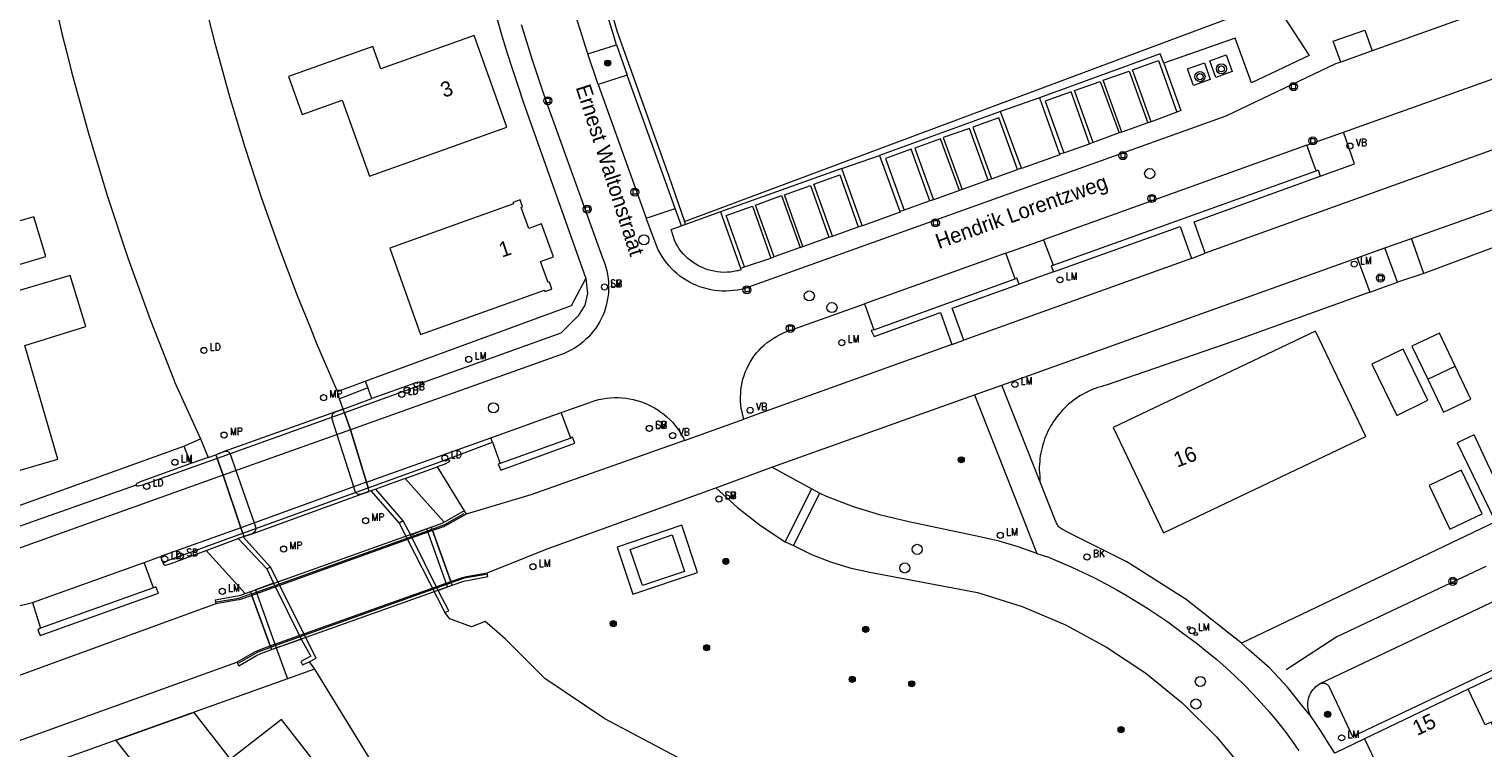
# Model space of a CAD drawing. Header units: metres. Extents: x 138165 to 154469, y 480134 to 494189.
# Tile 251 of 256: x 147714 to 147834, y 485683 to 485742. Entities that reach past the tile are written whole.
import ezdxf

# ---------------------------------------------------------------- set-up
doc = ezdxf.new("R2010")
doc.units = ezdxf.units.M
doc.header["$LTSCALE"] = 0.001
doc.header["$MEASUREMENT"] = 0
for name, color, linetype, lineweight in [('Level 5', 7, 'Continuous', 0), ('TOP-L-topo objecten punt', 7, 'Continuous', 0), ('TOP-L-topo objecten vlak', 7, 'Continuous', 0), ('TOP-L-verharding molgoot', 7, 'Continuous', 0), ('TOP-T-topo huisnummering naamgeving', 7, 'Continuous', 0), ('TOP_L_ballustrade', 7, 'Continuous', 0)]:
    doc.layers.add(name, color=color, linetype=linetype, lineweight=lineweight)
doc.styles.add('Style-INTL_ISO', font='INTL_ISO.shx')
doc.styles.add('Style-STANDARD', font='STANDARD.shx')

# ---------------------------------------------------------------- blocks, each defined once
blk = doc.blocks.new('12')
at = {"layer": 'TOP-L-topo objecten punt', "color": 7, "linetype": 'Continuous', "lineweight": 0}
blk.add_circle((0, 0), 0.025, dxfattribs=at)
at = {"layer": 'TOP-L-topo objecten punt', "color": 7, "linetype": 'Continuous', "lineweight": 0, "style": 'Style-STANDARD'}
blk.add_text('MP', height=0.06, dxfattribs=at).set_placement((0.0483, 0))
blk = doc.blocks.new('24')
at = {"layer": 'TOP-L-topo objecten punt', "color": 7, "linetype": 'Continuous', "lineweight": 0}
for radius in [0.025, 0.0182, 0.0115, 0.005]:
    blk.add_circle((0, 0), radius, dxfattribs=at)
blk = doc.blocks.new('121')
at = {"layer": 'TOP-L-topo objecten punt', "color": 7, "linetype": 'Continuous', "lineweight": 0}
blk.add_circle((0, 0), 0.025, dxfattribs=at)
at = {"layer": 'TOP-L-topo objecten punt', "color": 7, "linetype": 'Continuous', "lineweight": 0, "style": 'Style-STANDARD'}
blk.add_text('LD', height=0.06, dxfattribs=at).set_placement((0.0483, 0))
blk = doc.blocks.new('39')
at = {"layer": 'TOP-L-topo objecten punt', "color": 7, "linetype": 'Continuous', "lineweight": 0}
for p, q in [((0.0175, 0.0175), (-0.0175, 0.0175)), ((-0.0175, 0.0175), (-0.0175, -0.0175)), ((0.0175, 0.0175), (0.0175, -0.0175)), ((0.0175, -0.0175), (-0.0175, -0.0175))]:
    blk.add_line(p, q, dxfattribs=at)
blk.add_circle((0, 0), 0.0332, dxfattribs=at)
blk = doc.blocks.new('*U13')
at = {"layer": 'Level 5', "color": 7, "linetype": 'Continuous', "lineweight": 0}
blk.add_circle((0, 0), 0.0415, dxfattribs=at)
blk = doc.blocks.new('150')
at = {"layer": 'Level 5', "color": 7, "linetype": 'Continuous', "lineweight": 0}
blk.add_blockref('*U13', (0, 0), dxfattribs=at)
blk = doc.blocks.new('72')
at = {"layer": 'TOP-L-topo objecten punt', "color": 7, "linetype": 'Continuous', "lineweight": 0}
blk.add_circle((0, 0), 0.025, dxfattribs=at)
at = {"layer": 'TOP-L-topo objecten punt', "color": 7, "linetype": 'Continuous', "lineweight": 0, "style": 'Style-STANDARD'}
blk.add_text('BK', height=0.06, dxfattribs=at).set_placement((0.0483, 0))
blk = doc.blocks.new('16')
at = {"layer": 'TOP-L-topo objecten punt', "color": 7, "linetype": 'Continuous', "lineweight": 0}
blk.add_circle((0, 0), 0.025, dxfattribs=at)
at = {"layer": 'TOP-L-topo objecten punt', "color": 7, "linetype": 'Continuous', "lineweight": 0, "style": 'Style-STANDARD'}
blk.add_text('LM', height=0.06, dxfattribs=at).set_placement((0.0483, 0))
blk = doc.blocks.new('10')
at = {"layer": 'TOP-L-topo objecten punt', "linetype": 'Continuous', "lineweight": 0}
blk.add_circle((0, 0), 0.0125, dxfattribs=at)
blk = doc.blocks.new('175')
at = {"layer": 'TOP-L-topo objecten punt', "color": 7, "linetype": 'Continuous', "lineweight": 0}
blk.add_circle((0, 0), 0.025, dxfattribs=at)
at = {"layer": 'TOP-L-topo objecten punt', "color": 7, "linetype": 'Continuous', "lineweight": 0, "style": 'Style-STANDARD'}
blk.add_text('SB', height=0.06, dxfattribs=at).set_placement((0.0483, 0))
blk = doc.blocks.new('14')
at = {"layer": 'TOP-L-topo objecten punt', "color": 7, "linetype": 'Continuous', "lineweight": 0}
blk.add_circle((0, 0), 0.025, dxfattribs=at)
at = {"layer": 'TOP-L-topo objecten punt', "color": 7, "linetype": 'Continuous', "lineweight": 0, "style": 'Style-STANDARD'}
blk.add_text('VB', height=0.06, dxfattribs=at).set_placement((0.0483, 0))
blk = doc.blocks.new('27')
at = {"layer": 'TOP-L-topo objecten punt', "color": 7, "linetype": 'Continuous', "lineweight": 0}
for radius in [0.0415, 0.025]:
    blk.add_circle((0, 0), radius, dxfattribs=at)

msp = doc.modelspace()

# ---------------------------------------------------------------- linework, layer by layer
at = {"layer": 'TOP-L-topo objecten vlak', "flags": 128}
for points in [[(147745.31, 485773.48), (147752.17, 485745.17), (147752.49, 485743.97), (147752.87, 485742.62), (147753.27, 485741.27), (147753.67, 485739.93), (147754.1, 485738.6), (147754.54, 485737.27), (147754.99, 485735.94), (147755.46, 485734.62), (147760.13, 485721.4)], [(147754.48, 485762.38), (147757.18, 485751.27), (147757.45, 485750.02), (147757.74, 485748.77), (147758.05, 485747.53), (147758.36, 485746.28), (147758.7, 485745.05), (147759.05, 485743.82), (147759.42, 485742.59), (147759.8, 485741.37), (147760.2, 485740.15), (147760.29, 485739.87)], [(147762.65, 485740.61), (147762.29, 485741.79), (147761.86, 485743.22), (147761.45, 485744.65), (147761.06, 485746.08), (147760.68, 485747.52), (147760.31, 485748.97), (147759.96, 485750.41), (147759.63, 485751.86), (147756.93, 485762.9)], [(147739.73, 485712.12), (147738.04, 485716.03), (147737.5, 485717.37), (147736.44, 485719.99), (147734.93, 485723.98), (147733.49, 485728.07), (147732.14, 485732.19), (147730.89, 485736.34), (147729.74, 485740.54), (147728.66, 485744.75), (147727.66, 485748.99), (147726.65, 485753.21), (147726.1, 485755.5), (147725.64, 485757.43), (147725, 485760.01), (147724.65, 485761.67)], [(147807.97, 485757.56), (147819.56, 485739.74), (147814.83, 485737.5), (147813.48, 485741.16), (147807.62, 485739.12)], [(147713.52, 485756.44), (147714.6, 485752.01), (147715.66, 485747.57), (147716.71, 485743.13), (147717.09, 485741.55), (147717.48, 485739.97), (147717.88, 485738.39), (147719.29, 485733.25), (147720.83, 485728.15), (147722.51, 485723.1), (147724.34, 485718.03), (147726.3, 485713.02), (147726.35, 485712.92), (147728.48, 485708.22)], [(147768.25, 485726.09), (147814.3, 485743.29), (147805.97, 485756.41)], [(147759.95, 485755.07), (147759.24, 485754.89), (147760.96, 485747.86), (147762.67, 485741.77), (147766.96, 485729.83), (147768.25, 485726.09)], [(147837.64, 485744.74), (147824.76, 485740.11)], [(147754.83, 485742.29), (147755.26, 485740.88), (147755.7, 485739.47), (147756.16, 485738.07), (147756.63, 485736.67), (147757.12, 485735.28), (147761.5, 485723.1), (147761.58, 485722.91), (147761.69, 485722.62), (147761.78, 485722.33), (147761.86, 485722.03), (147761.92, 485721.73), (147761.96, 485721.42), (147761.99, 485721.12), (147762.01, 485720.81), (147762, 485720.51), (147761.99, 485720.2), (147761.95, 485719.89), (147761.9, 485719.59), (147761.83, 485719.29), (147761.75, 485718.99), (147761.66, 485718.7), (147761.55, 485718.42), (147761.42, 485718.14), (147761.28, 485717.87), (147761.12, 485717.6), (147760.95, 485717.34), (147760.77, 485717.1), (147760.58, 485716.86), (147760.37, 485716.63), (147760.15, 485716.42), (147759.93, 485716.21), (147759.69, 485716.02), (147759.44, 485715.84), (147759.18, 485715.67), (147758.91, 485715.52), (147758.64, 485715.38), (147758.36, 485715.26), (147740.8, 485708.96)], [(147822.18, 485739.19), (147821.55, 485740.91), (147824.14, 485741.83), (147824.76, 485740.11)], [(147742.35, 485729.82), (147753.65, 485733.86), (147750.96, 485741.39), (147743.29, 485738.65), (147742.63, 485740.48), (147735.71, 485738.01), (147736.82, 485734.9), (147740.11, 485736.08), (147742.35, 485729.82)], [(147760.29, 485739.87), (147762.65, 485740.61)], [(147762.65, 485740.61), (147763.53, 485738.12)], [(147761.15, 485737.35), (147760.29, 485739.87)], [(147807.62, 485739.12), (147807.33, 485739.87), (147797.41, 485736.27)], [(147813.25, 485738.43), (147811.89, 485737.93), (147811.4, 485739.3), (147812.75, 485739.79), (147813.25, 485738.43)], [(147824.76, 485740.11), (147822.18, 485739.19)], [(147822.39, 485733.43), (147841.36, 485740.21)], [(147822.18, 485739.19), (147821.73, 485739.05), (147812.72, 485734.76), (147773.11, 485720.57), (147772.9, 485720.52), (147772.59, 485720.46), (147772.28, 485720.42), (147771.97, 485720.39), (147771.66, 485720.37), (147771.35, 485720.38), (147771.03, 485720.4), (147770.72, 485720.43), (147770.42, 485720.48), (147770.11, 485720.55), (147769.81, 485720.63), (147769.51, 485720.73), (147769.22, 485720.84), (147768.93, 485720.97), (147768.65, 485721.11), (147768.39, 485721.26), (147768.12, 485721.43), (147767.87, 485721.61), (147767.62, 485721.81), (147767.39, 485722.02), (147767.17, 485722.24), (147766.96, 485722.47), (147766.76, 485722.71), (147766.57, 485722.96), (147766.4, 485723.22), (147766.24, 485723.49), (147766.09, 485723.76), (147765.96, 485724.05), (147765.1, 485726.38)], [(147804.18, 485733.45), (147802.65, 485737.7), (147804.77, 485738.46), (147806.31, 485734.21)], [(147806.59, 485734.3), (147805.06, 485738.55), (147807.19, 485739.33), (147808.7, 485735.08)], [(147807.62, 485739.12), (147809.03, 485735.21), (147808.7, 485735.08)], [(147811.45, 485737.76), (147810.08, 485737.26), (147809.58, 485738.64), (147810.96, 485739.14), (147811.45, 485737.76)], [(147763.53, 485738.12), (147761.15, 485737.35)], [(147761.15, 485737.35), (147765.1, 485726.38)], [(147767.49, 485727.17), (147766.56, 485729.68), (147763.53, 485738.12)], [(147801.82, 485732.6), (147800.28, 485736.85), (147802.41, 485737.61), (147803.95, 485733.37)], [(147797.41, 485736.27), (147794.22, 485735.14)], [(147797.41, 485736.27), (147799.07, 485731.63)], [(147801.52, 485732.49), (147800.01, 485736.76), (147797.87, 485735.98), (147799.4, 485731.74)], [(147794.22, 485735.14), (147784.28, 485731.53)], [(147795.93, 485730.48), (147794.22, 485735.14)], [(147808.7, 485735.08), (147806.59, 485734.3)], [(147713.36, 485726.07), (147711.04, 485733.72), (147700.14, 485730.44), (147702.52, 485722.4), (147708.21, 485724.06), (147709.06, 485721.21), (147715.76, 485723.23), (147714.79, 485726.47), (147713.36, 485726.07)], [(147793.19, 485729.49), (147791.65, 485733.75), (147789.51, 485732.99), (147791.07, 485728.73)], [(147795.61, 485730.37), (147794.08, 485734.61), (147791.94, 485733.85), (147793.47, 485729.61)], [(147804.18, 485733.45), (147803.95, 485733.37)], [(147806.31, 485734.21), (147804.18, 485733.45)], [(147806.59, 485734.3), (147806.31, 485734.21)], [(147841.6, 485734.49), (147811.03, 485723.48)], [(147819.38, 485732.37), (147822.39, 485733.43)], [(147820.48, 485729.82), (147823.31, 485730.83), (147822.39, 485733.43)], [(147790.83, 485728.65), (147789.29, 485732.9), (147787.17, 485732.13), (147788.7, 485727.88)], [(147819.38, 485732.37), (147797.75, 485724.6)], [(147799.4, 485731.74), (147801.52, 485732.49)], [(147801.82, 485732.6), (147801.52, 485732.49)], [(147803.95, 485733.37), (147801.82, 485732.6)], [(147820.15, 485730.27), (147819.38, 485732.37)], [(147781.18, 485730.44), (147784.28, 485731.53)], [(147784.28, 485731.53), (147785.94, 485726.91)], [(147788.41, 485727.78), (147786.87, 485732.03), (147784.76, 485731.26), (147786.29, 485727.02)], [(147799.07, 485731.63), (147799.08, 485731.57), (147795.94, 485730.44), (147795.93, 485730.48)], [(147799.4, 485731.74), (147799.07, 485731.63)], [(147781.18, 485730.44), (147771.19, 485726.88)], [(147780.4, 485724.9), (147778.87, 485729.16), (147781, 485729.92), (147782.52, 485725.65)], [(147782.84, 485725.78), (147781.18, 485730.44)], [(147793.47, 485729.61), (147795.61, 485730.37)], [(147795.93, 485730.48), (147795.61, 485730.37)], [(147798.53, 485722.51), (147820.15, 485730.27)], [(147820.15, 485730.27), (147820.31, 485730.33), (147820.48, 485729.82)], [(147777.98, 485724.04), (147776.46, 485728.28), (147778.6, 485729.06), (147780.09, 485724.8)], [(147791.07, 485728.73), (147790.83, 485728.65)], [(147793.19, 485729.49), (147791.07, 485728.73)], [(147793.47, 485729.61), (147793.19, 485729.49)], [(147811.03, 485723.48), (147810.11, 485726.08), (147820.48, 485729.82)], [(147745.35, 485720.2), (147746.56, 485716.81), (147756.73, 485720.45), (147756.77, 485720.34), (147757.35, 485720.54), (147757.14, 485721.12), (147757.03, 485721.08), (147756.42, 485722.81), (147757.47, 485723.18), (147757.04, 485724.39), (147756.5, 485725.91), (147755.44, 485725.53), (147754.83, 485727.25), (147754.94, 485727.29), (147754.73, 485727.87), (147754.15, 485727.66), (147754.19, 485727.55), (147744.02, 485723.91), (147745.35, 485720.2)], [(147775.62, 485723.19), (147774.09, 485727.45), (147776.21, 485728.22), (147777.75, 485723.97)], [(147788.41, 485727.78), (147786.29, 485727.02)], [(147788.7, 485727.88), (147788.41, 485727.78)], [(147790.83, 485728.65), (147788.7, 485727.88)], [(147827.97, 485724.69), (147836.78, 485727.83)], [(147765.1, 485726.38), (147767.49, 485727.17)], [(147768.01, 485725.74), (147767.49, 485727.17)], [(147771.19, 485726.88), (147768.33, 485725.86)], [(147771.19, 485726.88), (147772.84, 485722.25)], [(147773.18, 485722.36), (147771.68, 485726.58), (147773.82, 485727.35), (147775.35, 485723.09)], [(147785.94, 485726.91), (147785.96, 485726.86), (147782.86, 485725.73), (147782.84, 485725.78)], [(147786.29, 485727.02), (147785.94, 485726.91)], [(147772.84, 485722.25), (147772.88, 485722.12), (147772.62, 485722.05), (147772.54, 485722.03), (147772.27, 485721.98), (147772.01, 485721.94), (147771.74, 485721.92), (147771.47, 485721.91), (147771.2, 485721.93), (147770.93, 485721.95), (147770.67, 485722), (147770.4, 485722.06), (147770.15, 485722.13), (147769.89, 485722.22), (147769.64, 485722.33), (147769.4, 485722.44), (147769.17, 485722.58), (147768.95, 485722.72), (147768.73, 485722.88), (147768.52, 485723.06), (147768.33, 485723.24), (147768.14, 485723.44), (147767.97, 485723.64), (147767.81, 485723.86), (147767.66, 485724.09), (147767.53, 485724.32), (147767.41, 485724.56), (147767.15, 485725.43), (147768.01, 485725.74)], [(147768.33, 485725.86), (147768.01, 485725.74)], [(147768.33, 485725.86), (147768.25, 485726.09)], [(147780.4, 485724.9), (147782.52, 485725.65)], [(147782.52, 485725.65), (147782.84, 485725.78)], [(147798.57, 485721.95), (147808.97, 485725.68), (147809.91, 485723.05)], [(147837.74, 485725.07), (147829, 485721.82)], [(147777.75, 485723.97), (147775.62, 485723.19)], [(147777.75, 485723.97), (147777.98, 485724.04)], [(147777.98, 485724.04), (147780.09, 485724.8)], [(147780.09, 485724.8), (147780.4, 485724.9)], [(147794.64, 485723.48), (147797.75, 485724.6)], [(147797.75, 485724.6), (147798.53, 485722.51)], [(147823.52, 485723.11), (147825.79, 485723.94)], [(147825.79, 485723.94), (147827.97, 485724.69)], [(147826.83, 485721.12), (147825.79, 485723.94)], [(147829, 485721.82), (147827.97, 485724.69)], [(147773.18, 485722.36), (147775.35, 485723.09)], [(147775.35, 485723.09), (147775.62, 485723.19)], [(147794.64, 485723.48), (147783.03, 485719.32)], [(147809.91, 485723.05), (147791.2, 485716.34)], [(147794.32, 485712.65), (147823.52, 485723.11)], [(147795.41, 485721.39), (147794.64, 485723.48)], [(147809.91, 485723.05), (147811.03, 485723.48)], [(147823.52, 485723.11), (147824.55, 485720.29)], [(147716.74, 485706.57), (147714.03, 485715.91), (147719.05, 485717.47), (147717.76, 485721.66), (147710.67, 485719.58), (147711.8, 485715.73), (147707.08, 485714.29), (147709.96, 485704.58), (147716.74, 485706.57)], [(147772.84, 485722.25), (147773.18, 485722.36)], [(147798.57, 485721.95), (147795.73, 485720.94)], [(147798.53, 485722.51), (147798.36, 485722.44), (147798.57, 485721.95)], [(147829, 485721.82), (147826.83, 485721.12)], [(147742, 485712.97), (147758.95, 485719.19), (147760.13, 485721.4)], [(147760.13, 485721.4), (147760.28, 485720.18), (147760.05, 485719.22), (147759.51, 485718.33), (147758.08, 485716.92), (147746.79, 485712.86)], [(147783.79, 485717.2), (147795.41, 485721.39)], [(147791.2, 485716.34), (147790.25, 485718.96), (147795.73, 485720.94)], [(147795.73, 485720.94), (147795.55, 485721.43), (147795.41, 485721.39)], [(147824.55, 485720.29), (147813.37, 485716.26), (147802.9, 485712.64), (147802.67, 485712.58), (147802.45, 485712.52), (147802.22, 485712.45), (147802, 485712.38), (147801.78, 485712.29), (147801.57, 485712.2), (147801.36, 485712.1), (147801.15, 485711.99), (147800.94, 485711.88), (147800.74, 485711.76), (147800.54, 485711.64), (147800.35, 485711.5), (147800.16, 485711.36), (147799.98, 485711.22), (147799.8, 485711.07), (147799.63, 485710.91), (147799.46, 485710.75), (147799.3, 485710.58), (147799.14, 485710.41), (147798.99, 485710.23), (147798.84, 485710.04), (147798.7, 485709.86), (147798.57, 485709.66), (147798.45, 485709.47), (147798.33, 485709.27), (147798.21, 485709.06), (147798.11, 485708.85), (147798.01, 485708.64), (147797.92, 485708.42), (147797.83, 485708.21), (147797.76, 485707.98), (147797.69, 485707.76), (147797.62, 485707.53), (147797.57, 485707.31), (147797.52, 485707.08), (147797.48, 485706.85), (147797.45, 485706.61), (147797.43, 485706.38), (147797.41, 485706.15), (147797.4, 485705.91), (147797.4, 485705.68), (147797.41, 485705.45), (147797.43, 485705.21), (147797.45, 485704.98), (147797.45, 485704.75)], [(147824.55, 485720.29), (147826.83, 485721.12)], [(147773.12, 485709.85), (147773.04, 485710.14), (147772.97, 485710.44), (147772.91, 485710.74), (147772.87, 485711.04), (147772.85, 485711.34), (147772.85, 485711.65), (147772.86, 485711.95), (147772.88, 485712.25), (147772.92, 485712.55), (147772.98, 485712.85), (147773.05, 485713.15), (147773.14, 485713.44), (147773.24, 485713.72), (147773.36, 485714), (147773.5, 485714.28), (147773.64, 485714.54), (147773.8, 485714.8), (147773.98, 485715.05), (147774.17, 485715.29), (147774.37, 485715.52), (147774.58, 485715.74), (147774.8, 485715.94), (147775.03, 485716.14), (147775.28, 485716.32), (147775.53, 485716.49), (147775.79, 485716.65), (147776.06, 485716.79), (147776.33, 485716.92), (147776.44, 485716.96), (147783.03, 485719.32)], [(147783.03, 485719.32), (147783.79, 485717.2)], [(147783.79, 485717.2), (147783.58, 485717.14), (147783.82, 485716.65), (147789.27, 485718.63), (147790.2, 485715.98)], [(147824.22, 485708.43), (147820.09, 485717.09), (147803.48, 485709.17), (147807.61, 485700.52), (147824.22, 485708.43)], [(147831.57, 485714.21), (147830.28, 485716.91), (147828.02, 485715.84), (147829.32, 485713.13)], [(147790.2, 485715.98), (147774.58, 485710.36), (147773.12, 485709.85)], [(147790.2, 485715.98), (147791.2, 485716.34)], [(147827.16, 485715.54), (147824.73, 485714.36), (147826.77, 485710.16), (147829.33, 485711.4), (147827.29, 485715.6), (147827.16, 485715.54)], [(147829.32, 485713.13), (147830.61, 485710.42), (147832.86, 485711.5), (147831.57, 485714.21)], [(147829.32, 485713.13), (147831.57, 485714.21)], [(147739.73, 485712.12), (147742, 485712.97)], [(147739.89, 485711.51), (147739.73, 485712.12)], [(147742.21, 485712.43), (147739.89, 485711.51)], [(147746.79, 485712.86), (147746.8, 485712.82), (147746.79, 485712.79), (147746.76, 485712.76), (147746.74, 485712.74), (147746.36, 485712.55), (147740.3, 485710.38), (147740.8, 485708.96)], [(147742, 485712.97), (147742.21, 485712.43)], [(147742.56, 485711.54), (147742.21, 485712.43)], [(147746.79, 485712.86), (147746.77, 485712.89), (147746.74, 485712.91), (147746.7, 485712.92), (147746.26, 485712.85), (147742.56, 485711.54)], [(147792.08, 485711.85), (147794.32, 485712.65)], [(147797.45, 485704.75), (147794.32, 485712.65)], [(147740.2, 485710.68), (147739.89, 485711.51)], [(147740.2, 485710.68), (147742.56, 485711.54)], [(147758.12, 485710.4), (147760.31, 485711.17), (147760.61, 485711.28), (147760.91, 485711.38), (147761.21, 485711.46), (147761.52, 485711.53), (147761.83, 485711.57), (147762.15, 485711.61), (147762.46, 485711.62), (147762.78, 485711.62), (147763.09, 485711.61), (147763.41, 485711.58), (147763.72, 485711.53), (147764.03, 485711.47), (147764.33, 485711.39), (147764.64, 485711.3), (147764.93, 485711.19), (147765.22, 485711.06), (147765.51, 485710.93), (147765.78, 485710.77), (147766.05, 485710.61), (147766.31, 485710.43), (147766.56, 485710.23), (147766.8, 485710.03), (147767.03, 485709.81), (147767.25, 485709.59), (147767.45, 485709.35), (147767.65, 485709.1), (147767.83, 485708.84), (147767.99, 485708.57), (147768.15, 485708.29), (147768.24, 485708.11)], [(147775.42, 485705.9), (147792.08, 485711.85)], [(147792.08, 485711.85), (147796.02, 485701.81), (147797.2, 485698.82)], [(147740.3, 485710.38), (147740.2, 485710.68), (147739.57, 485710.45), (147730.42, 485707.19), (147729.74, 485706.93), (147729.85, 485706.63)], [(147740.3, 485710.38), (147729.85, 485706.63)], [(147742.48, 485703.96), (147741.75, 485703.7), (147741.68, 485703.67), (147741.61, 485703.65), (147741.53, 485703.65), (147741.45, 485703.66), (147741.38, 485703.69), (147741.32, 485703.73), (147741.26, 485703.79), (147741.23, 485703.83), (147741.22, 485703.85), (147741.19, 485703.91), (147741.07, 485704.29), (147739.7, 485708.57), (147739.29, 485709.86), (147739.29, 485709.87), (147739.27, 485709.96), (147739.27, 485710.01), (147739.27, 485710.04), (147739.28, 485710.13), (147739.31, 485710.21), (147739.35, 485710.28), (147739.41, 485710.35), (147739.47, 485710.4), (147739.55, 485710.44), (147739.57, 485710.45), (147740.2, 485710.68)], [(147740.8, 485708.96), (147740.3, 485710.38)], [(147752.33, 485708.31), (147758.12, 485710.4)], [(147758.9, 485708.29), (147758.12, 485710.4)], [(147768.24, 485708.11), (147773.12, 485709.85)], [(147740.8, 485708.96), (147730.34, 485705.25)], [(147740.8, 485708.96), (147742.11, 485704.67)], [(147742.11, 485704.67), (147740.8, 485708.96)], [(147753.09, 485706.22), (147752.93, 485706.14), (147753.14, 485705.66), (147759.22, 485707.87), (147759.04, 485708.37), (147758.9, 485708.29)], [(147839.17, 485695.91), (147839.17, 485695.93), (147836.83, 485700.75), (147834.23, 485706.22), (147833.14, 485708.57), (147831.74, 485707.91), (147834.84, 485701.53), (147834.89, 485701.42)], [(147708.62, 485700.98), (147727.11, 485707.64)], [(147727.11, 485707.64), (147728.48, 485708.22)], [(147727.11, 485707.64), (147727.68, 485706.22)], [(147728.48, 485708.22), (147729.11, 485706.69)], [(147729.11, 485706.69), (147729.74, 485706.93), (147730.42, 485707.19), (147730.49, 485707.21), (147730.55, 485707.23), (147730.63, 485707.22), (147730.7, 485707.21), (147730.76, 485707.17), (147730.82, 485707.13), (147730.86, 485707.07), (147730.89, 485707.01), (147730.9, 485707), (147731.38, 485705.62), (147732.88, 485701.32), (147732.99, 485701), (147733, 485700.98), (147733.02, 485700.9), (147733.02, 485700.86), (147733.02, 485700.82), (147733, 485700.73), (147732.97, 485700.66), (147732.92, 485700.59), (147732.87, 485700.53), (147732.8, 485700.48), (147732.74, 485700.45), (147732.64, 485700.41), (147732.04, 485700.21), (147731.98, 485700.19)], [(147742.11, 485704.67), (147752.33, 485708.31)], [(147748.39, 485706.42), (147752.46, 485707.95)], [(147768.24, 485708.11), (147755.63, 485703.63), (147750.29, 485702.04)], [(147752.46, 485707.95), (147752.33, 485708.31)], [(147752.46, 485707.95), (147753.09, 485706.22)], [(147758.9, 485708.29), (147753.09, 485706.22)], [(147730.34, 485705.25), (147729.85, 485706.63), (147723.72, 485704.42), (147723.34, 485704.35), (147723.32, 485704.34), (147723.27, 485704.33), (147723.23, 485704.35), (147723.2, 485704.37), (147723.18, 485704.41), (147723.18, 485704.43)], [(147727.68, 485706.22), (147723.6, 485704.73), (147723.25, 485704.55), (147723.21, 485704.53), (147723.19, 485704.49), (147723.18, 485704.45), (147723.18, 485704.43)], [(147729.11, 485706.69), (147727.68, 485706.22)], [(147729.85, 485706.63), (147730.34, 485705.25)], [(147742.11, 485704.67), (147742.25, 485704.2), (147748.39, 485706.42)], [(147748.39, 485706.42), (147748.81, 485706.51), (147748.85, 485706.52), (147748.89, 485706.51), (147748.91, 485706.48), (147748.93, 485706.45), (147748.93, 485706.41), (147748.92, 485706.38), (147748.9, 485706.35), (147748.5, 485706.13), (147747.91, 485705.92)], [(147730.34, 485705.25), (147713.43, 485699.18)], [(147731.8, 485700.93), (147730.34, 485705.25)], [(147730.34, 485705.25), (147731.8, 485700.93)], [(147745.28, 485704.97), (147742.87, 485704.09)], [(147745.28, 485704.97), (147747.91, 485705.92)], [(147748.5, 485701.38), (147745.28, 485704.97)], [(147747.91, 485705.92), (147750.14, 485702.32)], [(147770.81, 485704.21), (147775.42, 485705.9)], [(147778.67, 485704.12), (147775.42, 485705.9)], [(147832.11, 485705.57), (147832.06, 485705.66), (147829.42, 485704.4), (147831.14, 485700.81), (147833.78, 485702.07), (147832.11, 485705.57)], [(147723.18, 485704.43), (147711.89, 485700.44), (147708.62, 485700.98)], [(147742.11, 485704.67), (147731.8, 485700.93)], [(147731.94, 485700.47), (147732.03, 485700.21), (147732.64, 485700.41), (147741.75, 485703.7), (147742.34, 485703.91), (147742.25, 485704.2)], [(147731.94, 485700.47), (147742.25, 485704.2)], [(147742.25, 485704.2), (147742.11, 485704.67)], [(147742.87, 485704.09), (147742.48, 485703.96)], [(147742.48, 485703.96), (147744.8, 485701.29)], [(147745.12, 485701.49), (147742.87, 485704.09)], [(147752.02, 485697.21), (147757.04, 485699.22), (147770.81, 485704.21)], [(147770.81, 485704.21), (147772.6, 485702.59), (147774.5, 485701.1), (147776.51, 485699.77)], [(147778.67, 485704.12), (147776.51, 485699.77)], [(147779.33, 485703.77), (147777.2, 485699.46)], [(147779.33, 485703.77), (147778.67, 485704.12)], [(147797.2, 485698.82), (147795.66, 485699.36), (147794.1, 485699.82), (147792.52, 485700.19), (147786.68, 485701.42), (147784.38, 485701.95), (147782.12, 485702.64), (147779.92, 485703.49), (147779.33, 485703.77)], [(147814.02, 485691.44), (147809.47, 485695.02), (147804.58, 485698.12), (147799.67, 485700.58), (147799.4, 485700.72), (147799.31, 485700.77), (147799.22, 485700.83), (147799.14, 485700.89), (147799.06, 485700.96), (147798.98, 485701.04), (147798.92, 485701.12), (147798.89, 485701.17), (147798.86, 485701.21), (147798.81, 485701.31), (147798.77, 485701.4), (147798.73, 485701.5), (147797.45, 485704.75)], [(147745.12, 485701.49), (147744.8, 485701.29)], [(147744.8, 485701.29), (147748.56, 485693.95)], [(147745.75, 485700.32), (147745.12, 485701.49)], [(147747.07, 485700.83), (147748.32, 485701.31), (147748.5, 485701.38)], [(147750.29, 485702.04), (147748.81, 485701.19), (147748.43, 485701.01), (147747.54, 485700.7), (147749.05, 485696.52), (147749.92, 485696.82), (147750.32, 485696.91), (147752.02, 485697.21)], [(147750.14, 485702.32), (147748.67, 485701.48), (147748.5, 485701.38)], [(147750.14, 485702.32), (147750.29, 485702.04)], [(147834.89, 485701.42), (147814.02, 485691.44)], [(147731.8, 485700.93), (147725.2, 485698.56)], [(147725.43, 485697.94), (147725.42, 485697.98), (147725.44, 485698.02), (147725.46, 485698.05), (147725.48, 485698.06), (147725.85, 485698.26), (147731.94, 485700.47), (147731.8, 485700.93)], [(147728.95, 485699.06), (147731.58, 485700.04)], [(147731.98, 485700.19), (147731.58, 485700.04)], [(147731.58, 485700.04), (147733.92, 485697.54)], [(147731.8, 485700.93), (147731.94, 485700.47)], [(147734.22, 485697.68), (147731.98, 485700.19)], [(147747.54, 485700.7), (147747.45, 485700.97), (147732.59, 485695.67), (147732.7, 485695.36)], [(147747.54, 485700.7), (147732.7, 485695.36)], [(147747.07, 485700.83), (147745.75, 485700.32)], [(147747.99, 485695.77), (147745.75, 485700.32)], [(147748.77, 485696.08), (147747.07, 485700.83)], [(147749.05, 485696.52), (147747.54, 485700.7)], [(147763.99, 485695.47), (147769.3, 485697.24), (147768.02, 485701.13), (147762.72, 485699.34), (147763.99, 485695.47)], [(147764.8, 485696.17), (147763.78, 485699.15), (147767.24, 485700.34), (147768.25, 485697.34), (147764.8, 485696.17)], [(147725.43, 485697.94), (147725.43, 485697.92), (147725.45, 485697.9), (147725.48, 485697.87), (147725.52, 485697.86), (147725.56, 485697.86), (147725.97, 485697.96), (147728.95, 485699.06)], [(147728.95, 485699.06), (147732.14, 485695.51)], [(147776.51, 485699.77), (147777.2, 485699.46)], [(147777.2, 485699.46), (147778.69, 485698.73), (147780.24, 485698.12), (147781.84, 485697.64), (147783.46, 485697.28), (147792.31, 485695.61), (147795.99, 485694.45), (147799.54, 485692.95), (147802.93, 485691.12), (147806.14, 485688.98), (147809.13, 485686.55), (147811.97, 485683.73), (147814.53, 485680.66)], [(147797.2, 485698.82), (147798.16, 485698.5), (147800.07, 485697.69), (147801.01, 485697.26), (147801.94, 485696.8), (147802.86, 485696.32), (147803.77, 485695.83), (147804.63, 485695.33), (147805.48, 485694.82), (147806.31, 485694.29), (147807.14, 485693.74), (147807.95, 485693.18), (147808.76, 485692.6), (147809.58, 485692), (147810.39, 485691.38), (147811.19, 485690.74), (147811.98, 485690.09), (147812.74, 485689.42), (147813.49, 485688.73), (147814.23, 485688.02), (147814.94, 485687.28), (147815.64, 485686.53), (147816.32, 485685.76), (147816.98, 485684.98), (147817.61, 485684.17), (147818.18, 485683.39), (147818.72, 485682.59)], [(147714.68, 485694.78), (147723.84, 485698.08)], [(147723.84, 485698.08), (147725.2, 485698.56)], [(147724.6, 485695.99), (147723.84, 485698.08)], [(147725.2, 485698.56), (147725.43, 485697.94)], [(147734.22, 485697.68), (147734.11, 485697.63), (147733.92, 485697.54)], [(147737.39, 485689.91), (147737.99, 485690.22), (147734.22, 485697.68)], [(147733.92, 485697.54), (147734.46, 485696.38)], [(147734.2, 485691.22), (147734.31, 485690.91), (147749.16, 485696.21), (147749.05, 485696.52)], [(147734.2, 485691.22), (147749.05, 485696.52)], [(147748.77, 485696.08), (147750.02, 485696.51), (147750.21, 485696.57), (147750.4, 485696.6), (147752.08, 485696.91), (147752.02, 485697.21)], [(147715.34, 485692.66), (147715.1, 485692.54), (147715.3, 485692.07), (147725.02, 485695.54), (147724.81, 485696.08), (147724.6, 485695.99)], [(147724.6, 485695.99), (147715.34, 485692.66)], [(147732.14, 485695.51), (147731.75, 485695.37), (147731.55, 485695.31), (147731.34, 485695.27), (147729.68, 485694.98), (147729.73, 485694.67)], [(147731.45, 485689.87), (147732.93, 485690.72), (147733.12, 485690.82), (147733.32, 485690.9), (147734.2, 485691.22), (147732.7, 485695.36), (147731.85, 485695.07), (147731.64, 485695.01), (147731.42, 485694.97), (147729.73, 485694.67)], [(147732.14, 485695.51), (147733, 485695.81)], [(147732.7, 485695.36), (147734.2, 485691.22)], [(147734.46, 485696.38), (147733, 485695.81)], [(147733, 485695.81), (147734.7, 485691.05)], [(147734.46, 485696.38), (147736.74, 485691.77)], [(147747.99, 485695.77), (147748.77, 485696.08)], [(147748.56, 485693.95), (147748.87, 485694.11), (147747.99, 485695.77)], [(147820.54, 485688.14), (147837.02, 485695.95), (147837.42, 485696.11)], [(147729.73, 485694.67), (147710.17, 485687.56)], [(147713.43, 485694.49), (147714.68, 485694.78)], [(147714.68, 485694.78), (147715.34, 485692.66)], [(147768.12, 485681.83), (147761.71, 485685.22), (147756.78, 485688.53), (147753.54, 485691.78), (147752.86, 485692.36), (147751.86, 485693.21), (147750.73, 485692.78), (147748.95, 485693.43), (147748.56, 485693.95)], [(147734.7, 485691.05), (147736.74, 485691.77)], [(147736.74, 485691.77), (147737.55, 485690.37), (147736.72, 485689.94), (147736.86, 485689.67), (147737.39, 485689.91)], [(147731.45, 485689.87), (147731.61, 485689.59), (147733.07, 485690.43), (147733.43, 485690.6), (147734.7, 485691.05)], [(147734.7, 485691.05), (147735.62, 485688.5)], [(147819.72, 485685.44), (147819.17, 485686.1), (147817.8, 485687.82), (147816.3, 485689.41), (147814.65, 485690.86), (147814.02, 485691.44)], [(147820.54, 485688.14), (147820.59, 485688.15), (147820.64, 485688.16), (147820.68, 485688.17), (147820.73, 485688.16), (147820.78, 485688.16), (147820.83, 485688.15), (147820.88, 485688.14), (147820.92, 485688.12), (147820.96, 485688.1), (147821.01, 485688.08), (147821.05, 485688.05), (147821.08, 485688.02), (147821.12, 485687.98), (147821.15, 485687.95), (147821.18, 485687.91), (147823.14, 485683.77), (147839.13, 485691.37), (147839.59, 485691.59)], [(147839.84, 485691.07), (147832.64, 485687.65)], [(147712.22, 485682.95), (147731.45, 485689.87)], [(147737.83, 485689.29), (147735.62, 485688.5)], [(147737.39, 485689.91), (147737.83, 485689.29)], [(147737.83, 485689.29), (147744.84, 485677.89), (147748.24, 485672.89), (147751.79, 485668), (147755.6, 485663.26)], [(147735.62, 485688.5), (147716.69, 485681.74), (147717.06, 485681.2)], [(147819.72, 485685.44), (147819.64, 485685.59), (147819.58, 485685.74), (147819.52, 485685.9), (147819.49, 485686.06), (147819.46, 485686.23), (147819.46, 485686.4), (147819.46, 485686.56), (147819.48, 485686.73), (147819.52, 485686.89), (147819.57, 485687.05), (147819.63, 485687.2), (147819.7, 485687.35), (147819.79, 485687.49), (147819.89, 485687.63), (147820, 485687.75), (147820.12, 485687.87), (147820.26, 485687.97), (147820.39, 485688.06), (147820.54, 485688.14)], [(147824.11, 485683.59), (147825.77, 485680.12), (147826.76, 485680.59), (147829.24, 485675.39), (147833.21, 485677.29), (147833.85, 485675.93), (147837.92, 485677.87), (147834.54, 485684.96), (147834.04, 485684.72), (147832.64, 485687.65)], [(147832.64, 485687.65), (147824.11, 485683.59)], [(147721.52, 485683.45), (147725.86, 485677.91), (147724.29, 485676.68), (147730.45, 485668.81), (147737.93, 485674.66), (147735.46, 485677.81), (147738.82, 485680.44), (147735.12, 485685.17), (147730.95, 485681.9), (147727.94, 485685.75), (147721.52, 485683.45)], [(147821.67, 485682.41), (147821.65, 485682.44), (147821.32, 485682.97), (147821.28, 485683.04), (147820.89, 485683.65), (147820.51, 485684.25), (147820.11, 485684.85), (147819.72, 485685.44)], [(147824.11, 485683.59), (147821.67, 485682.41)]]:
    msp.add_lwpolyline(points, dxfattribs=at)
at = {"layer": 'TOP-L-verharding molgoot', "flags": 128}
msp.add_lwpolyline([(147834.09, 485697.74), (147821.84, 485691.96), (147817.68, 485689.25)], dxfattribs=at)
at = {"layer": 'TOP_L_ballustrade', "flags": 128}
for points in [[(147747.58, 485700.84), (147748.56, 485701.2), (147750.15, 485702.11)], [(147732.68, 485695.5), (147747.5, 485700.81)], [(147749.06, 485696.4), (147734.29, 485691.12)], [(147751.95, 485697.09), (147750.13, 485696.77), (147749.15, 485696.42)], [(147729.79, 485694.83), (147731.63, 485695.13), (147732.59, 485695.49)], [(147734.18, 485691.07), (147733.19, 485690.71), (147731.6, 485689.79)]]:
    msp.add_lwpolyline(points, dxfattribs=at)

# ---------------------------------------------------------------- block references
at = {"layer": 'TOP-L-topo objecten punt', "xscale": 10, "yscale": 10, "zscale": 10}
for name, p in [('24', (147761.94, 485739.11)), ('27', (147810.6, 485738)), ('27', (147812.36, 485738.64)), ('39', (147818.28, 485737.18)), ('39', (147757.01, 485736.02)), ('39', (147819.87, 485732.72)), ('14', (147822.92, 485732.29)), ('39', (147804.26, 485731.51)), ('150', (147806.47, 485730.03)), ('39', (147764.16, 485728.51)), ('39', (147806.65, 485727.99)), ('39', (147760.25, 485727.11)), ('39', (147788.86, 485725.98)), ('150', (147764.91, 485724.59)), ('16', (147823.27, 485722.59)), ('16', (147799.09, 485721.3)), ('39', (147825.43, 485721.45)), ('175', (147761.67, 485720.71)), ('16', (147761.67, 485720.71)), ('39', (147773.37, 485720.48)), ('150', (147778.5, 485719.98)), ('150', (147780.36, 485719.02)), ('39', (147776.94, 485717.31)), ('16', (147781.17, 485716.14)), ('121', (147728.75, 485715.5)), ('16', (147750.52, 485714.77)), ('16', (147795.39, 485712.7)), ('12', (147738.59, 485711.62)), ('121', (147745.01, 485711.89)), ('175', (147745.45, 485712.23)), ('150', (147752.54, 485710.78)), ('14', (147773.64, 485710.58)), ('16', (147765.35, 485709.09)), ('175', (147765.36, 485709.09)), ('12', (147730.41, 485708.54)), ('14', (147767.27, 485708.5)), ('121', (147748.55, 485706.65)), ('16', (147726.37, 485706.31)), ('24', (147790.98, 485706.51)), ('121', (147724.05, 485704.33)), ('175', (147771.07, 485703.29)), ('16', (147771.07, 485703.29)), ('12', (147742.04, 485701.5)), ('16', (147794.19, 485700.3)), ('121', (147725.53, 485698.37)), ('175', (147726.82, 485698.6)), ('12', (147735.3, 485699.17)), ('150', (147787.37, 485699.15)), ('72', (147801.32, 485698.52)), ('16', (147755.79, 485697.72)), ('24', (147771.64, 485698.16)), ('150', (147786.34, 485697.62)), ('39', (147831.37, 485696.52)), ('16', (147730.26, 485695.7)), ('24', (147762.39, 485693.05)), ('24', (147783.13, 485692.57)), ('10', (147809.68, 485692.69)), ('16', (147809.95, 485692.47)), ('10', (147810.26, 485692.19)), ('24', (147770.06, 485691.06)), ('24', (147782.03, 485688.46)), ('24', (147786.92, 485688.1)), ('150', (147810.63, 485688.29)), ('150', (147810.27, 485686.44)), ('24', (147821.09, 485685.6)), ('24', (147804.12, 485684.33)), ('16', (147822.24, 485683.66))]:
    msp.add_blockref(name, p, dxfattribs=at)

# ---------------------------------------------------------------- texts
at = {"layer": 'TOP-T-topo huisnummering naamgeving', "style": 'Style-INTL_ISO'}
for s, rotation, p in [('3', 19.7, (147748.47, 485736.25)), ('Ernest Waltonstraat', 287.9, (147759.29, 485737.12)), ('Hendrik Lorentzweg', 19.7, (147789.14, 485723.82)), ('1', 18.5, (147753.24, 485723.12)), ('16', 21, (147808.73, 485705.86)), ('15', 25.5, (147828.44, 485683.8))]:
    msp.add_text(s, height=1.25, rotation=rotation, dxfattribs=at).set_placement(p)

doc.saveas('drawing.dxf')
